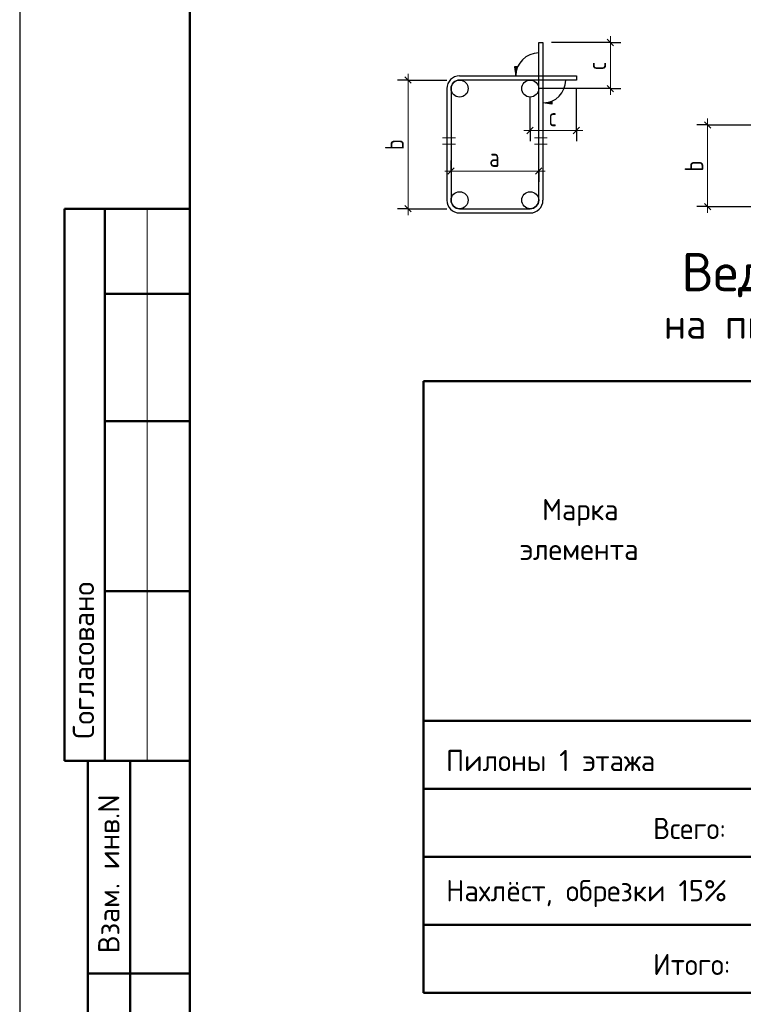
# Model space of a CAD drawing. Header units: millimetres. Extents: x 0 to 21000, y 0 to 29700.
# Tile 3 of 5: x 0 to 8512, y 6136 to 17725. Entities that reach past the tile are written whole.
import ezdxf

# ---------------------------------------------------------------- set-up
doc = ezdxf.new("R2010")
doc.units = ezdxf.units.MM
doc.layers.add('Standard', color=7, linetype='Continuous', lineweight=25)
doc.layers.add('Размерная линия_ общее', color=7, linetype='Continuous', lineweight=13)
doc.styles.add('ISOCPEUR', font='txt')

msp = doc.modelspace()

# ---------------------------------------------------------------- hatches: boundary and pattern name
at = {"layer": 'Standard', "linetype": 'Continuous', "lineweight": -3, "transparency": 33554687}
msp.add_hatch(color=7, dxfattribs=at).paths.add_polyline_path([(5821, 17169), (5836, 17064), (5851, 17169)])
msp.add_hatch(color=7, dxfattribs=at).paths.add_polyline_path([(6260, 16730), (6155, 16745), (6260, 16760)], flags=16)

# ---------------------------------------------------------------- linework, layer by layer
at = {"layer": 'Standard', "color": 7, "linetype": 'Continuous', "lineweight": 25, "transparency": 33554687}
for p, q in [((2000, 29200), (2000, 1058)), ((4530, 17051), (4605, 16976)), ((5025, 16914), (5025, 15600)), ((5075, 16914), (5075, 15600)), ((8055, 16523), (8130, 16448)), ((5037, 15905), (5112, 15980)), ((6067, 15905), (6142, 15980)), ((4530, 15537), (4605, 15462)), ((8055, 15562), (8130, 15487)), ((5175, 15500), (6005, 15500)), ((5175, 15450), (6005, 15450))]:
    msp.add_line(p, q, dxfattribs=at)
at = {"layer": 'Standard', "color": 251, "linetype": 'Continuous', "lineweight": -3, "true_color": 0x656565, "transparency": 33554687}
for p, q in [((5851, 17169), (5821, 17169)), ((5821, 17169), (5836, 17064)), ((5836, 17169), (5836, 17176)), ((5836, 17064), (5851, 17169)), ((5836, 17064), (5836, 17064)), ((5836, 17064), (5836, 17064)), ((5836, 17064), (5836, 17064)), ((6155, 16745), (6260, 16760)), ((6155, 16745), (6155, 16745)), ((6155, 16745), (6155, 16745)), ((6155, 16745), (6155, 16745)), ((6260, 16730), (6155, 16745)), ((6260, 16760), (6260, 16730)), ((6260, 16745), (6267, 16745))]:
    msp.add_line(p, q, dxfattribs=at)
at = {"layer": 'Standard', "color": 7, "linetype": 'Continuous', "lineweight": 13, "transparency": 33554687}
for p, q in [((4568, 17014), (4568, 17089)), ((8092, 16486), (8092, 16561)), ((4975, 16336), (5125, 16336)), ((5125, 16261), (4975, 16261)), ((6205, 16336), (6055, 16336)), ((6055, 16261), (6205, 16261)), ((5075, 15943), (5000, 15943)), ((5075, 15943), (6105, 15943)), ((6105, 15943), (6180, 15943)), ((1500, 15500), (1500, 9000)), ((4568, 15500), (4568, 15425)), ((8092, 15525), (8092, 15450)), ((8750, 8671), (4750, 8671))]:
    msp.add_line(p, q, dxfattribs=at)
at = {"layer": 'Standard', "color": 253, "linetype": 'Continuous', "lineweight": -3, "true_color": 0xa0a0a0, "transparency": 33554687}
for p, q in [((4568, 17014), (4443, 17014)), ((4568, 17014), (4693, 17014)), ((4568, 17014), (5025, 17014)), ((8092, 16486), (7967, 16486)), ((8092, 16486), (8217, 16486)), ((8092, 16486), (8599, 16486)), ((5075, 15943), (5075, 16068)), ((6105, 15943), (6105, 16068)), ((5075, 15943), (5075, 15818)), ((5075, 15943), (5075, 15943)), ((6105, 15943), (6105, 15818)), ((6105, 15943), (6105, 15943)), ((4568, 15500), (4443, 15500)), ((4568, 15500), (4693, 15500)), ((4568, 15500), (5025, 15500)), ((8092, 15525), (7967, 15525)), ((8092, 15525), (8217, 15525)), ((8092, 15525), (8599, 15525))]:
    msp.add_line(p, q, dxfattribs=at)
at = {"layer": 'Standard', "color": 7, "linetype": 'Continuous', "lineweight": 50, "transparency": 33554687}
for p, q in [((6, 15500), (0, 15500)), ((2000, 15500), (527, 15500)), ((527, 15500), (527, 9000)), ((527, 15500), (527, 9000)), ((1000, 15500), (1000, 9000)), ((2000, 14500), (1000, 14500)), ((4750, 13471), (18250, 13471)), ((4750, 13471), (4750, 6271)), ((2000, 13000), (1000, 13000)), ((2000, 11000), (1000, 11000)), ((4750, 9471), (8750, 9471)), ((0, 9000), (6, 9000)), ((527, 9000), (2000, 9000)), ((800, 500), (800, 9000)), ((800, 500), (800, 9000)), ((1300, 500), (1300, 9000)), ((4750, 8671), (8750, 8671)), ((4750, 7871), (8750, 7871)), ((4750, 7071), (8750, 7071)), ((800, 6500), (2000, 6500)), ((4750, 6271), (8750, 6271)), ((18250, 6271), (4750, 6271))]:
    msp.add_line(p, q, dxfattribs=at)
at = {"layer": 'Standard', "color": 7, "linetype": 'Continuous', "lineweight": 35, "transparency": 33554687}
msp.add_line((8750, 7071), (4750, 7071), dxfattribs=at)
at = {"layer": 'Standard', "color": 7, "linetype": 'Continuous', "lineweight": 25, "transparency": 33554687}
msp.add_lwpolyline([(0, 0), (21000, 0), (21000, 29700), (0, 29700), (0, 0)], close=True, dxfattribs=at)
at = {"layer": 'Standard', "color": 7, "linetype": 'Continuous', "lineweight": 50, "transparency": 33554687}
msp.add_lwpolyline([(2000, 29200), (20500, 29200), (20500, 500), (2000, 500), (2000, 29200)], close=True, dxfattribs=at)
at = {"layer": 'Standard', "color": 251, "linetype": 'Continuous', "lineweight": 13, "true_color": 0x656565, "transparency": 33554687}
msp.add_lwpolyline([(20500, 29200), (2000, 29200), (2000, 6000), (20500, 6000), (20500, 29200)], dxfattribs=at)
at = {"layer": 'Standard', "color": 7, "linetype": 'Continuous', "lineweight": 25, "transparency": 33554687}
for points in [[(6105, 15600), (6105, 17457), (6155, 17457), (6155, 15600)], [(5175, 17064), (6548, 17064), (6548, 17014), (5175, 17014)]]:
    msp.add_lwpolyline(points, dxfattribs=at)
at = {"layer": 'Standard', "color": 7, "linetype": 'Continuous', "lineweight": 13, "transparency": 33554687}
for points in [[(4568, 17014), (4568, 16113), (4568, 16113), (4568, 15500)], [(8092, 16486), (8092, 15871), (8092, 15871), (8092, 15525)]]:
    msp.add_lwpolyline(points, dxfattribs=at)
at = {"layer": 'Standard', "color": 9, "linetype": 'Continuous', "lineweight": -3, "true_color": 0xc7c7c7, "transparency": 33554687}
for centre in [(5175, 16914), (6005, 16914), (5175, 15600), (6005, 15600)]:
    msp.add_circle(centre, 100, dxfattribs=at)
at = {"layer": 'Standard', "color": 251, "linetype": 'Continuous', "lineweight": -3, "true_color": 0x656565, "transparency": 33554687}
for centre, start, end in [((6105, 17064), 90, 180), ((6155, 17014), 270, 0)]:
    msp.add_arc(centre, 269, start, end, dxfattribs=at)
at = {"layer": 'Standard', "color": 7, "linetype": 'Continuous', "lineweight": 25, "transparency": 33554687}
for centre, radius, start, end in [((5175, 16914), 150, 90, 180), ((5175, 16914), 100, 90, 180), ((5175, 15600), 150, 180, 270), ((5175, 15600), 100, 180, 270), ((6005, 15600), 100, 270, 0), ((6005, 15600), 150, 270, 0)]:
    msp.add_arc(centre, radius, start, end, dxfattribs=at)
at = {"layer": 'Размерная линия_ общее', "color": 7, "linetype": 'Continuous', "lineweight": 13, "transparency": 33554687}
for p, q in [((6948, 17457), (6948, 17532)), ((6948, 16914), (6948, 16839)), ((6005, 16420), (5930, 16420)), ((6005, 16420), (6548, 16420)), ((6548, 16420), (6623, 16420))]:
    msp.add_line(p, q, dxfattribs=at)
at = {"layer": 'Размерная линия_ общее', "color": 253, "linetype": 'Continuous', "lineweight": -3, "true_color": 0xa0a0a0, "transparency": 33554687}
for p, q in [((6948, 17457), (6255, 17457)), ((6948, 17457), (6823, 17457)), ((6948, 17457), (7073, 17457)), ((6005, 16420), (6005, 16814)), ((6948, 16914), (6105, 16914)), ((6948, 16914), (6823, 16914)), ((6948, 16914), (7073, 16914)), ((6005, 16420), (6005, 16545)), ((6548, 16420), (6548, 16545)), ((6005, 16420), (6005, 16295)), ((6548, 16420), (6548, 16295))]:
    msp.add_line(p, q, dxfattribs=at)
at = {"layer": 'Размерная линия_ общее', "color": 7, "linetype": 'Continuous', "lineweight": 25, "transparency": 33554687}
for p, q in [((6985, 17419), (6910, 17494)), ((6985, 16876), (6910, 16951)), ((5967, 16383), (6042, 16458)), ((6510, 16383), (6585, 16458))]:
    msp.add_line(p, q, dxfattribs=at)
at = {"layer": 'Размерная линия_ общее', "color": 7, "linetype": 'Continuous', "lineweight": 13, "transparency": 33554687}
msp.add_lwpolyline([(6948, 16914), (6948, 17055), (6948, 17055), (6948, 17457)], dxfattribs=at)
at = {"layer": 'Размерная линия_ общее', "color": 253, "linetype": 'Continuous', "lineweight": -3, "true_color": 0xa0a0a0, "transparency": 33554687}
msp.add_lwpolyline([(6548, 16420), (6548, 16758), (6548, 16758), (6548, 16914)], dxfattribs=at)

# ---------------------------------------------------------------- texts
at = {"layer": 'Standard', "color": 7, "linetype": 'Continuous', "lineweight": 25, "transparency": 33554687, "char_height": 220, "attachment_point": 7, "rotation": 90, "style": 'ISOCPEUR'}
for insert, width in [((4518, 16191), 239.37), ((8042, 15939), 239.36)]:
    msp.add_mtext('\\W0.78;b', dxfattribs=dict(at, insert=insert, width=width))
at = {"layer": 'Standard', "color": 7, "linetype": 'Continuous', "lineweight": 25, "transparency": 33554687, "attachment_point": 7, "style": 'ISOCPEUR'}
for s, insert, char_height, width in [('\\W0.78;a', (5524, 15993), 220, 239.37), ('\\W0.95;Марка', (6146, 11766), 250, 1093.33), ('\\W0.97;элемента', (5884, 11366), 250, 1619.97), ('\\W0.96;Пилоны 1 этажа', (5016, 8880), 250, 2669.16), ('\\W0.95;Всего:', (7451, 8080), 250, 1068.13), ('\\W0.97;Нахлёст, обрезки 15%%%', (5016, 7280), 250, 3594.53), ('\\W0.95;Итого:', (7451, 6480), 250, 1143.47)]:
    msp.add_mtext(s, dxfattribs=dict(at, insert=insert, char_height=char_height, width=width))
at = {"layer": 'Standard', "color": 7, "linetype": 'Continuous', "lineweight": 50, "transparency": 33554687, "attachment_point": 7, "style": 'ISOCPEUR'}
for s, insert, char_height, width in [('\\W0.99;Ведомость расхода стали', (7787, 14407), 450, 7643.87), ('\\W0.97;на пилоны 1 этажа в осях 2-13, кг', (7577, 13887), 350, 7989.51)]:
    msp.add_mtext(s, dxfattribs=dict(at, insert=insert, char_height=char_height, width=width))
at = {"layer": 'Standard', "color": 7, "linetype": 'Continuous', "lineweight": 50, "transparency": 33554687, "char_height": 250, "attachment_point": 7, "rotation": 90, "style": 'ISOCPEUR'}
for s, insert, width in [('\\A1;{\\fISOCPEUR|i0|b0;\\H250.000000;\\W1.000000;\\C7;Согласовано}\\P', (875, 9261), 2071.88), ('\\A1;{\\fISOCPEUR|i0|b0;\\H250.000000;\\W1.000000;\\C7;Взам. инв.N}\\P', (1173, 6736), 1909.1)]:
    msp.add_mtext(s, dxfattribs=dict(at, insert=insert, width=width))
at = {"layer": 'Размерная линия_ общее', "color": 7, "linetype": 'Continuous', "lineweight": 25, "transparency": 33554687, "insert": (6898, 17130), "char_height": 220, "width": 214.57, "attachment_point": 7, "rotation": 90, "style": 'ISOCPEUR'}
msp.add_mtext('\\W0.75;c', dxfattribs=at)
at = {"layer": 'Размерная линия_ общее', "color": 7, "linetype": 'Continuous', "lineweight": 25, "transparency": 33554687, "insert": (6221, 16470), "char_height": 220, "width": 214.56, "attachment_point": 7, "style": 'ISOCPEUR'}
msp.add_mtext('\\W0.75;c', dxfattribs=at)

doc.saveas('drawing.dxf')
